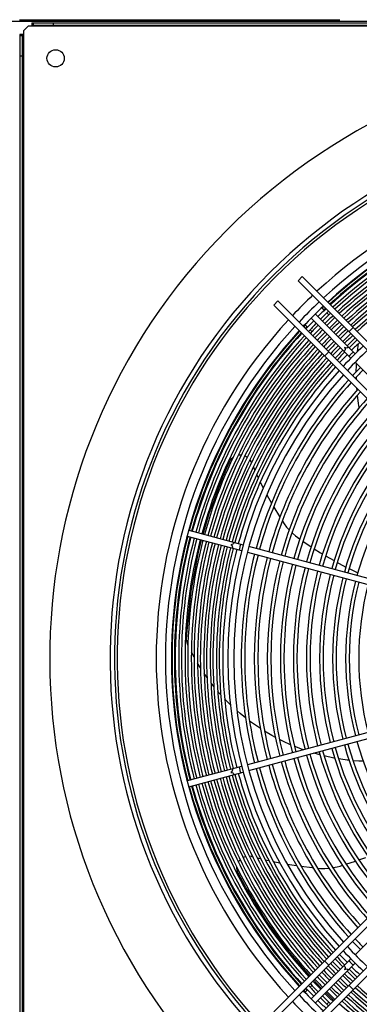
# Model space of a CAD drawing. Header units: centimetres. Extents: x -92429 to 178773, y 2337 to 428125.
# Tile 57 of 138: x 162424 to 162451, y 9139 to 9216. Entities that reach past the tile are written whole.
import ezdxf

# ---------------------------------------------------------------- set-up
doc = ezdxf.new("R2010")
doc.units = ezdxf.units.CM
doc.header["$LTSCALE"] = 50
doc.linetypes.add('DASHED', pattern=[0.75, 0.5, -0.25])
doc.layers.add('WL_urządzenia', color=1, linetype='Continuous')

msp = doc.modelspace()

# ---------------------------------------------------------------- linework, layer by layer
at = {"layer": 'WL_urządzenia', "color": 1, "linetype": 'Continuous'}
for p, q in [((162523.347, 9216.033, 2170), (162417.391, 9216.033, 2170)), ((162425.039, 9215.94, 2170), (162425.039, 9215.662, 2170)), ((162425.039, 9215.94, 2170), (162522.374, 9215.94, 2170)), ((162425.039, 9215.755, 2170), (162425.132, 9215.755, 2170)), ((162425.132, 9215.94, 2170), (162425.132, 9215.755, 2170)), ((162425.132, 9215.755, 2170), (162522.281, 9215.755, 2170)), ((162426.708, 9215.94, 2170), (162426.708, 9215.755, 2170)), ((162424.39, 9215.013, 2170), (162424.112, 9215.013, 2170)), ((162424.112, 9215.013, 2170), (162424.112, 9117.678, 2170)), ((162424.297, 9214.921, 2170), (162424.297, 9215.013, 2170)), ((162424.761, 9215.662, 2170), (162424.39, 9215.292, 2170)), ((162424.39, 9215.292, 2170), (162424.39, 9215.013, 2170)), ((162424.39, 9215.013, 2170), (162424.39, 9117.678, 2170)), ((162425.039, 9215.662, 2170), (162424.761, 9215.662, 2170)), ((162522.374, 9215.662, 2170), (162425.039, 9215.662, 2170)), ((162424.297, 9214.921, 2170), (162424.112, 9214.921, 2170)), ((162424.297, 9117.771, 2170), (162424.297, 9214.921, 2170)), ((162424.112, 9213.345, 2170), (162424.297, 9213.345, 2170)), ((162424.112, 9213.345, 2170), (162424.297, 9213.345, 2170)), ((162445.816, 9195.81, 2170), (162446.143, 9196.138, 2170)), ((162469.781, 9171.844, 2170), (162445.816, 9195.81, 2170)), ((162446.143, 9196.138, 2170), (162470.172, 9172.109, 2170)), ((162443.915, 9193.909, 2170), (162444.242, 9194.237, 2170)), ((162444.242, 9194.237, 2170), (162468.208, 9170.271, 2170)), ((162467.943, 9169.881, 2170), (162443.915, 9193.909, 2170)), ((162447.659, 9193.704, 2170), (162447.866, 9193.498, 2170)), ((162446.832, 9192.893, 2170), (162449.946, 9189.779, 2170)), ((162450.273, 9190.107, 2170), (162447.16, 9193.22, 2170)), ((162448.062, 9193.301, 2170), (162448.213, 9193.151, 2170)), ((162446.555, 9192.187, 2170), (162446.348, 9192.394, 2170)), ((162446.902, 9191.84, 2170), (162446.752, 9191.99, 2170)), ((162449.791, 9191.835, 2170), (162450.119, 9192.163, 2170)), ((162450.45, 9190.28, 2170), (162450.529, 9190.906, 2170)), ((162447.89, 9189.934, 2170), (162448.218, 9190.262, 2170)), ((162450.273, 9189.451, 2170), (162460.893, 9178.832, 2170)), ((162450.362, 9188.71, 2170), (162450.374, 9189.233, 2170)), ((162450.374, 9189.233, 2170), (162450.378, 9189.346, 2170)), ((162450.366, 9188.213, 2170), (162450.364, 9188.309, 2170)), ((162450.369, 9188.11, 2170), (162450.366, 9188.213, 2170)), ((162450.418, 9187.273, 2170), (162450.406, 9187.417, 2170)), ((162450.54, 9186.243, 2170), (162450.455, 9186.896, 2170)), ((162450.592, 9185.923, 2170), (162450.54, 9186.243, 2170)), ((162440.602, 9181.909, 2170), (162440.734, 9182.033, 2170)), ((162440.734, 9182.033, 2170), (162440.756, 9182.05, 2170)), ((162441.144, 9182.213, 2170), (162441.235, 9182.225, 2170)), ((162441.235, 9182.225, 2170), (162441.385, 9182.223, 2170)), ((162441.661, 9182.154, 2170), (162441.758, 9182.106, 2170)), ((162441.758, 9182.106, 2170), (162441.847, 9182.049, 2170)), ((162439.947, 9180.526, 2170), (162440.459, 9181.688, 2170)), ((162440.459, 9181.688, 2170), (162440.495, 9181.757, 2170)), ((162440.495, 9181.757, 2170), (162440.602, 9181.909, 2170)), ((162442.054, 9181.841, 2170), (162442.128, 9181.719, 2170)), ((162442.128, 9181.719, 2170), (162442.154, 9181.663, 2170)), ((162442.154, 9181.663, 2170), (162442.177, 9181.608, 2170)), ((162442.324, 9181.271, 2170), (162442.326, 9181.267, 2170)), ((162442.326, 9181.267, 2170), (162442.439, 9181.016, 2170)), ((162438.877, 9177.645, 2170), (162439.947, 9180.526, 2170)), ((162442.591, 9180.684, 2170), (162442.71, 9180.433, 2170)), ((162442.868, 9180.107, 2170), (162443.1, 9179.646, 2170)), ((162443.377, 9179.117, 2170), (162443.736, 9178.468, 2170)), ((162443.913, 9178.161, 2170), (162444.364, 9177.412, 2170)), ((162438.398, 9176.047, 2170), (162438.877, 9177.645, 2170)), ((162444.364, 9177.412, 2170), (162444.397, 9177.358, 2170)), ((162444.584, 9177.062, 2170), (162444.594, 9177.047, 2170)), ((162444.594, 9177.047, 2170), (162444.719, 9176.861, 2170)), ((162444.719, 9176.861, 2170), (162444.921, 9176.598, 2170)), ((162444.921, 9176.598, 2170), (162445.122, 9176.37, 2170)), ((162437.159, 9175.899, 2170), (162441.412, 9174.759, 2170)), ((162437.279, 9176.347, 2170), (162441.532, 9175.207, 2170)), ((162445.341, 9176.152, 2170), (162445.369, 9176.126, 2170)), ((162445.369, 9176.126, 2170), (162445.608, 9175.922, 2170)), ((162445.608, 9175.922, 2170), (162445.798, 9175.779, 2170)), ((162438.045, 9174.652, 2170), (162438.278, 9175.599, 2170)), ((162456.487, 9171.2, 2170), (162441.98, 9175.087, 2170)), ((162445.798, 9175.779, 2170), (162445.958, 9175.665, 2170)), ((162446.195, 9175.499, 2170), (162446.834, 9175.068, 2170)), ((162437.468, 9171.595, 2170), (162438.045, 9174.652, 2170)), ((162441.86, 9174.639, 2170), (162456.367, 9170.752, 2170)), ((162447.075, 9174.912, 2170), (162447.571, 9174.6, 2170)), ((162447.571, 9174.6, 2170), (162447.724, 9174.506, 2170)), ((162447.969, 9174.358, 2170), (162448.627, 9173.978, 2170)), ((162448.876, 9173.839, 2170), (162449.017, 9173.762, 2170)), ((162449.017, 9173.762, 2170), (162449.543, 9173.483, 2170)), ((162449.795, 9173.354, 2170), (162450.47, 9173.022, 2170)), ((162437.155, 9168.521, 2170), (162437.468, 9171.595, 2170)), ((162437.121, 9167.848, 2170), (162437.155, 9168.521, 2170)), ((162437.122, 9167.746, 2170), (162437.121, 9167.848, 2170)), ((162437.153, 9167.565, 2170), (162437.122, 9167.746, 2170)), ((162437.207, 9167.419, 2170), (162437.153, 9167.565, 2170)), ((162437.22, 9167.39, 2170), (162437.207, 9167.419, 2170)), ((162437.696, 9166.457, 2170), (162437.487, 9166.848, 2170)), ((162438.194, 9165.617, 2170), (162437.976, 9165.97, 2170)), ((162438.709, 9164.858, 2170), (162438.484, 9165.178, 2170)), ((162439.101, 9164.337, 2170), (162439.007, 9164.458, 2170)), ((162439.237, 9164.167, 2170), (162439.101, 9164.337, 2170)), ((162439.775, 9163.536, 2170), (162439.541, 9163.802, 2170)), ((162440.528, 9162.754, 2170), (162440.084, 9163.203, 2170)), ((162443.915, 9138.783, 2170), (162467.943, 9162.811, 2170)), ((162441.306, 9162.05, 2170), (162441.051, 9162.27, 2170)), ((162441.711, 9161.719, 2170), (162441.306, 9162.05, 2170)), ((162468.208, 9162.421, 2170), (162444.242, 9138.455, 2170)), ((162456.367, 9161.94, 2170), (162441.86, 9158.053, 2170)), ((162441.98, 9157.605, 2170), (162456.487, 9161.492, 2170)), ((162442.105, 9161.416, 2170), (162442.028, 9161.474, 2170)), ((162442.878, 9160.878, 2170), (162442.105, 9161.416, 2170)), ((162443.764, 9160.34, 2170), (162443.197, 9160.675, 2170)), ((162445.816, 9136.882, 2170), (162469.781, 9160.848, 2170)), ((162470.172, 9160.582, 2170), (162446.143, 9136.554, 2170)), ((162444.049, 9160.184, 2170), (162443.764, 9160.34, 2170)), ((162444.677, 9159.866, 2170), (162444.369, 9160.018, 2170)), ((162445.218, 9159.618, 2170), (162444.677, 9159.866, 2170)), ((162445.629, 9159.447, 2170), (162445.536, 9159.484, 2170)), ((162446.225, 9159.222, 2170), (162445.629, 9159.447, 2170)), ((162447.533, 9158.821, 2170), (162447.035, 9158.959, 2170)), ((162448.596, 9158.584, 2170), (162447.845, 9158.744, 2170)), ((162448.671, 9158.57, 2170), (162448.596, 9158.584, 2170)), ((162449.493, 9158.443, 2170), (162448.979, 9158.517, 2170)), ((162449.652, 9158.423, 2170), (162449.493, 9158.443, 2170)), ((162449.794, 9158.407, 2170), (162449.652, 9158.423, 2170)), ((162450.556, 9158.343, 2170), (162450.097, 9158.377, 2170)), ((162450.898, 9158.327, 2170), (162450.556, 9158.343, 2170)), ((162441.412, 9157.933, 2170), (162437.159, 9156.793, 2170)), ((162437.279, 9156.345, 2170), (162441.532, 9157.485, 2170)), ((162460.893, 9153.86, 2170), (162450.273, 9143.241, 2170)), ((162441.155, 9150.455, 2170), (162441.203, 9150.534, 2170)), ((162441.203, 9150.534, 2170), (162441.296, 9150.651, 2170)), ((162441.52, 9150.826, 2170), (162441.618, 9150.873, 2170)), ((162441.618, 9150.873, 2170), (162441.717, 9150.908, 2170)), ((162442.009, 9150.943, 2170), (162442.151, 9150.926, 2170)), ((162442.151, 9150.926, 2170), (162442.21, 9150.912, 2170)), ((162442.21, 9150.912, 2170), (162442.268, 9150.897, 2170)), ((162442.624, 9150.805, 2170), (162442.629, 9150.804, 2170)), ((162442.629, 9150.804, 2170), (162442.896, 9150.738, 2170)), ((162443.251, 9150.654, 2170), (162443.522, 9150.593, 2170)), ((162443.877, 9150.517, 2170), (162444.382, 9150.416, 2170)), ((162449.556, 9150.302, 2170), (162450.289, 9150.54, 2170)), ((162450.561, 9150.634, 2170), (162451.112, 9150.832, 2170)), ((162441.045, 9150.021, 2170), (162441.045, 9150.049, 2170)), ((162441.062, 9149.841, 2170), (162441.045, 9150.021, 2170)), ((162441.115, 9149.663, 2170), (162441.062, 9149.841, 2170)), ((162444.97, 9150.309, 2170), (162445.703, 9150.192, 2170)), ((162446.054, 9150.142, 2170), (162446.921, 9150.036, 2170)), ((162446.921, 9150.036, 2170), (162446.984, 9150.03, 2170)), ((162447.332, 9149.995, 2170), (162447.35, 9149.993, 2170)), ((162447.35, 9149.993, 2170), (162447.574, 9149.978, 2170)), ((162447.574, 9149.978, 2170), (162447.905, 9149.974, 2170)), ((162447.905, 9149.974, 2170), (162448.209, 9149.992, 2170)), ((162448.516, 9150.031, 2170), (162448.553, 9150.037, 2170)), ((162448.553, 9150.037, 2170), (162448.861, 9150.1, 2170)), ((162448.861, 9150.1, 2170), (162449.091, 9150.161, 2170)), ((162449.091, 9150.161, 2170), (162449.279, 9150.217, 2170)), ((162441.147, 9149.593, 2170), (162441.115, 9149.663, 2170)), ((162441.748, 9148.474, 2170), (162441.147, 9149.593, 2170)), ((162443.36, 9145.856, 2170), (162441.748, 9148.474, 2170)), ((162445.206, 9143.358, 2170), (162443.36, 9145.856, 2170)), ((162446.724, 9141.592, 2170), (162445.206, 9143.358, 2170)), ((162446.832, 9139.799, 2170), (162449.946, 9142.913, 2170)), ((162447.16, 9139.471, 2170), (162450.273, 9142.585, 2170)), ((162448.218, 9142.43, 2170), (162447.89, 9142.758, 2170)), ((162447.26, 9141.021, 2170), (162447.04, 9141.253, 2170)), ((162446.348, 9140.298, 2170), (162446.555, 9140.505, 2170)), ((162446.752, 9140.702, 2170), (162446.902, 9140.852, 2170)), ((162447.651, 9140.619, 2170), (162447.26, 9141.021, 2170)), ((162450.119, 9140.529, 2170), (162449.791, 9140.857, 2170)), ((162448.613, 9139.68, 2170), (162447.979, 9140.291, 2170)), ((162448.213, 9139.541, 2170), (162448.062, 9139.391, 2170))]:
    msp.add_line(p, q, dxfattribs=at)
at = {"layer": 'WL_urządzenia', "color": 1, "linetype": 'DASHED'}
msp.add_line((162424.066, 9216.172, 2170), (162523.208, 9216.172, 2170), dxfattribs=at)
at = {"layer": 'WL_urządzenia', "color": 1, "linetype": 'Continuous'}
for points in [[(162449.744, 9190.636, -0.407676), (162449.448, 9190.605, -0.407676), (162449.417, 9190.308)], [(162450.123, 9190.257, -0.037253), (162449.953, 9190.099, -0.037253), (162449.796, 9189.929)], [(162440.81, 9175.401, -0.407676), (162440.569, 9175.225, -0.407676), (162440.69, 9174.953)], [(162441.328, 9175.262, -0.037253), (162441.259, 9175.04, -0.037253), (162441.208, 9174.814)], [(162440.69, 9157.739, -0.407676), (162440.569, 9157.467, -0.407676), (162440.81, 9157.291)], [(162441.208, 9157.878, -0.037253), (162441.259, 9157.652, -0.037253), (162441.328, 9157.43)], [(162449.796, 9142.763, -0.037253), (162449.953, 9142.593, -0.037253), (162450.123, 9142.435)], [(162449.417, 9142.384, -0.407676), (162449.448, 9142.087, -0.407676), (162449.744, 9142.056)]]:
    msp.add_lwpolyline(points, format="xyb", dxfattribs=at)
msp.add_circle((162426.893, 9213.159, 2170), 0.672, dxfattribs=at)
msp.add_circle((162426.893, 9213.159, 2170), 0.672, dxfattribs=at)
for radius, start, end in [(47.277, 319.44157, 310.55843), (42.566, 317.99606, 312.00394), (42.222, 318.02047, 311.97953), (42.012, 318.03557, 311.96443), (38.964, 47.31794, 132.68206), (38.239, 47.36195, 132.63805), (37.775, 47.39095, 132.60905), (37.729, 105.35194, 132.60611), (37.544, 105.35368, 132.59429), (37.483, 105.35425, 132.59039), (37.205, 105.3569, 132.57237), (36.992, 105.35895, 132.5584), (36.714, 105.36167, 132.5399), (36.501, 105.36378, 132.52556), (36.223, 105.36657, 132.50655), (36.011, 105.36874, 132.49181), (35.732, 105.37161, 132.47228), (35.52, 105.37383, 132.45714), (35.242, 105.37678, 132.43706), (35.029, 105.37907, 132.42149), (34.751, 105.3821, 132.40084), (34.538, 105.38445, 132.38482), (38.964, 133.36403, 136.63597), (38.239, 133.33298, 136.66702), (37.775, 133.31252, 136.68748), (37.483, 133.29935, 134.64575), (37.729, 133.31044, 133.5921), (37.544, 133.3021, 133.58515), (38.964, 137.31794, 222.68206), (37.483, 135.35425, 136.70065), (37.205, 133.28663, 134.6431), (36.992, 133.27678, 134.64105), (36.714, 133.26373, 134.63833), (36.501, 133.25361, 134.63622), (36.223, 133.24019, 134.63343), (38.239, 137.36195, 222.63805), (37.775, 137.39095, 222.60905), (37.729, 136.4079, 136.68956), (37.544, 136.41485, 136.6979), (37.205, 135.3569, 136.71337), (36.992, 135.35895, 136.72322), (36.714, 135.36167, 136.73628), (36.501, 135.36378, 136.74639), (36.011, 133.2298, 134.63126), (35.732, 133.21602, 134.62839), (35.52, 133.20533, 134.62617), (35.242, 133.19117, 134.62322), (37.729, 137.39389, 164.64806), (37.544, 137.40572, 164.64632), (37.483, 137.40961, 164.64575), (37.205, 137.42763, 164.6431), (36.992, 137.4416, 164.64105), (36.714, 137.4601, 164.63833), (36.223, 135.36657, 136.75981), (36.011, 135.36874, 136.7702), (35.732, 135.37161, 136.78398), (35.52, 135.37383, 136.79467), (35.029, 133.18018, 134.62093), (34.751, 133.16561, 134.6179), (34.538, 133.15431, 134.61555), (34.26, 133.13933, 134.61243), (34.048, 133.1277, 134.61), (36.501, 137.47444, 164.63622), (36.223, 137.49345, 164.63343), (36.011, 137.50819, 164.63126), (35.732, 137.52772, 164.62839), (35.242, 135.37678, 136.80883), (35.029, 135.37907, 136.81982), (34.751, 135.3821, 136.83439), (34.538, 135.38445, 136.84569), (34.26, 135.38757, 136.86067), (33.372, 133.08979, 136.91021), (32.908, 133.06287, 136.93713), (33.769, 133.11228, 134.60679), (35.52, 137.54287, 164.62617), (35.242, 137.56294, 164.62322), (35.029, 137.57852, 164.62093), (34.751, 137.59916, 164.6179), (34.538, 137.61518, 164.61555), (34.048, 135.39, 136.8723), (33.769, 135.39321, 136.88772), (34.26, 137.63642, 164.61242), (34.048, 137.6529, 164.61), (33.769, 137.67476, 164.60679), (32.329, 135.41073, 136.97187), (32.051, 135.41429, 136.98899), (33.372, 137.70664, 222.29336), (32.908, 137.74479, 222.25521), (32.329, 137.79404, 164.58927), (32.051, 137.81831, 164.58571), (31.31, 137.88505, 164.5759), (31.032, 137.91093, 164.5721), (30.291, 137.98219, 164.56164), (30.013, 138.00985, 164.55757), (29.272, 138.0861, 164.54638), (28.994, 138.11574, 164.54203), (28.253, 138.19752, 164.53002), (27.975, 138.22935, 164.52534), (27.234, 138.31729, 164.51243), (26.956, 138.35156, 164.5074), (26.215, 138.44639, 164.49348), (25.937, 138.48339, 164.48805), (25.196, 138.58595, 164.47299), (24.918, 138.62603, 164.46711), (24.177, 138.7373, 164.45078), (37.729, 165.35194, 194.64806), (37.544, 165.35368, 194.64632), (37.483, 165.35425, 194.64575), (37.205, 165.3569, 194.6431), (36.992, 165.35895, 194.64105), (36.714, 165.36167, 194.63833), (36.501, 165.36378, 194.63622), (36.223, 165.36657, 194.63343), (36.011, 165.36874, 194.63126), (35.732, 165.37161, 194.62839), (35.52, 165.37383, 194.62617), (35.242, 165.37678, 194.62322), (35.029, 165.37907, 194.62093), (34.751, 165.3821, 194.6179), (34.538, 165.38445, 194.61555), (34.26, 165.38757, 194.61243), (34.048, 165.39, 194.61), (33.769, 165.39321, 194.60679), (32.329, 165.41073, 194.58927), (32.051, 165.41429, 194.58571), (31.31, 165.4241, 194.5759), (31.032, 165.4279, 194.5721), (30.291, 165.43836, 194.56164), (30.013, 165.44243, 194.55757), (29.272, 165.45362, 194.54638), (28.994, 165.45797, 194.54203), (28.253, 165.46998, 194.53002), (27.975, 165.47466, 194.52534), (27.234, 165.48757, 194.51243), (26.956, 165.4926, 194.5074), (26.215, 165.50652, 194.49348), (25.937, 165.51196, 194.48804), (25.196, 165.52701, 194.47299), (24.918, 165.53289, 194.46711), (24.177, 165.54922, 194.45078), (23.899, 165.55561, 194.44439), (23.158, 165.57339, 194.42661), (24.918, 195.53289, 221.37397), (24.177, 195.54922, 221.2627), (27.234, 195.48757, 221.68271), (26.956, 195.4926, 221.64844), (26.215, 195.50652, 221.55361), (25.937, 195.51195, 221.51661), (25.196, 195.52701, 221.41405), (30.291, 195.43836, 222.01781), (30.013, 195.44243, 221.99015), (29.272, 195.45362, 221.9139), (28.994, 195.45797, 221.88426), (28.253, 195.46998, 221.80248), (27.975, 195.47466, 221.77065), (33.769, 195.39321, 222.32524), (32.329, 195.41073, 222.20596), (32.051, 195.41429, 222.18169), (31.31, 195.4241, 222.11495), (31.032, 195.4279, 222.08907), (36.714, 195.36167, 222.5399), (36.501, 195.36378, 222.52556), (36.223, 195.36657, 222.50655), (36.011, 195.36874, 222.49181), (35.732, 195.37161, 222.47228), (35.52, 195.37383, 222.45713), (35.242, 195.37678, 222.43706), (35.029, 195.37907, 222.42148), (34.751, 195.3821, 222.40084), (34.538, 195.38445, 222.38482), (34.26, 195.38758, 222.36358), (34.048, 195.39, 222.3471), (37.729, 195.35194, 222.60611), (37.544, 195.35368, 222.59428), (37.483, 195.35425, 222.59039), (37.205, 195.3569, 222.57237), (36.992, 195.35895, 222.5584), (32.051, 223.01101, 224.58571), (33.372, 223.08979, 226.91021), (32.908, 223.06287, 226.93713), (32.329, 223.02813, 224.58927), (34.26, 223.13933, 224.61243), (34.048, 223.1277, 224.61), (33.769, 223.11228, 224.60679), (35.52, 223.20533, 224.62617), (35.242, 223.19117, 224.62322), (35.029, 223.18018, 224.62093), (34.751, 223.16561, 224.6179), (34.538, 223.15431, 224.61555), (34.048, 225.39, 226.8723), (33.769, 225.39321, 226.88772), (36.501, 223.25361, 224.63622), (36.223, 223.24019, 224.63343), (36.011, 223.2298, 224.63126), (35.732, 223.21602, 224.62839), (35.242, 225.37678, 226.80883), (35.029, 225.37907, 226.81982), (34.751, 225.3821, 226.83439), (34.538, 225.38445, 226.84569), (34.26, 225.38757, 226.86067), (37.729, 223.31044, 223.5921), (37.544, 223.3021, 223.58515), (37.483, 223.29935, 224.64575), (37.205, 223.28663, 224.6431), (36.992, 223.27678, 224.64105), (36.714, 223.26372, 224.63833), (36.223, 225.36657, 226.75981), (36.011, 225.36874, 226.7702), (35.732, 225.37161, 226.78398), (35.52, 225.37383, 226.79467), (35.029, 227.57851, 254.62093), (34.751, 227.59916, 254.6179), (34.538, 227.61518, 254.61555), (38.239, 223.33298, 226.66702), (37.775, 223.31252, 226.68748), (37.205, 225.3569, 226.71337), (36.992, 225.35895, 226.72322), (36.714, 225.36167, 226.73627), (36.501, 225.36378, 226.74639), (36.011, 227.50819, 254.63126), (35.732, 227.52772, 254.62839), (35.52, 227.54286, 254.62617), (35.242, 227.56294, 254.62322), (38.964, 223.36403, 226.63597), (37.483, 225.35425, 226.70065), (36.501, 227.47444, 254.63622), (36.223, 227.49345, 254.63343)]:
    msp.add_arc((162473.707, 9166.346, 2170), radius, start, end, dxfattribs=at)

doc.saveas('drawing.dxf')
